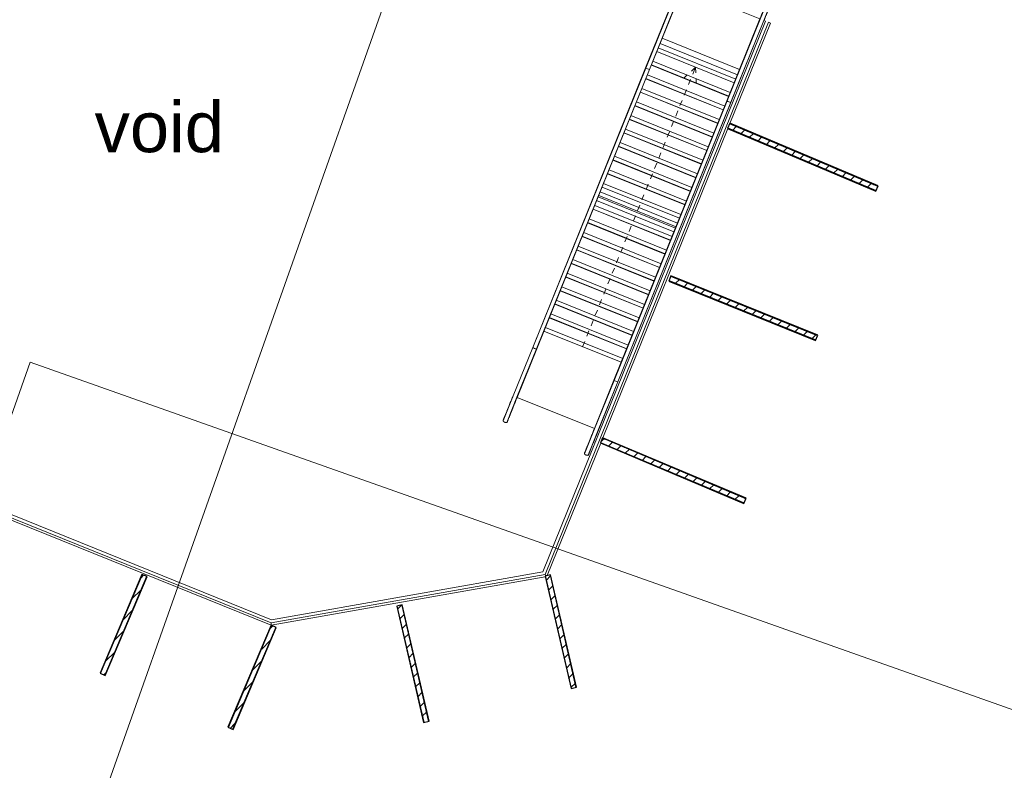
# Model space of a CAD drawing. Header units: millimetres. Extents: x 1512 to 2105, y 794 to 1149.
# Tile 193 of 256: x 1774 to 1791, y 1088 to 1102. Entities that reach past the tile are written whole.
import ezdxf

# ---------------------------------------------------------------- set-up
doc = ezdxf.new("R2010")
doc.units = ezdxf.units.MM
doc.linetypes.add('Dash', pattern=[0.00635, 0.003175, -0.003175])
for name, color, linetype, lineweight in [('A-FLOR', 192, 'Continuous', 9), ('A-FLOR-HRAL', 11, 'Continuous', 9), ('A-GENM', 13, 'Continuous', 9), ('A-WALL', 113, 'Continuous', 9), ('A-WALL-PATT', 111, 'Continuous', 25), ('G-ANNO-SYMB', 111, 'Continuous', 9)]:
    doc.layers.add(name, color=color, linetype=linetype, lineweight=lineweight)
doc.styles.get("Standard").update_dxf_attribs({"font": 'arial.ttf'})
pattern_1 = [(45, (1895.92745, 1080.89862), (-0.212132, 0.212132), []), (135, (1895.92745, 1080.89862), (-0.212132, -0.212132), [])]
pattern_2 = [(0, (1895.92745, 1080.89862), (0, 0.15), []), (90, (1895.92745, 1080.89862), (-0.15, 9e-18), [])]
pattern_3 = [(45, (1895.92745, 1080.89862), (-0.10606602, 0.10606602), [])]

# ---------------------------------------------------------------- blocks, each defined once
blk = doc.blocks.new('Escalator - Escalator-177640-اول')
at = {"layer": 'A-GENM'}
for p, q in [((-0.812, 8.28), (-0.812, 8.28)), ((-0.812, 8.202), (-0.812, 8.271)), ((-0.812, 8.271), (-0.812, 8.202)), ((-0.809, 8.347), (-0.809, 7.867)), ((-0.74, 8.347), (-0.74, 7.867)), ((-0.736, 8.28), (-0.736, 8.28)), ((-0.736, 8.202), (-0.736, 8.271)), ((-0.736, 8.271), (-0.736, 8.202)), ((0.738, 8.28), (0.738, 8.28)), ((0.738, 8.202), (0.738, 8.271)), ((0.738, 8.271), (0.738, 8.202)), ((0.742, 8.347), (0.742, 7.867)), ((0.811, 8.347), (0.811, 7.867)), ((0.815, 8.28), (0.815, 8.28)), ((0.815, 8.202), (0.815, 8.271)), ((0.815, 8.271), (0.815, 8.202)), ((-0.812, 8.145), (-0.812, 8.16)), ((-0.812, 8.16), (-0.812, 8.145)), ((-0.812, 8.082), (-0.812, 8.13)), ((-0.812, 8.13), (-0.812, 8.082)), ((-0.812, 7.978), (-0.812, 8.031)), ((-0.812, 8.031), (-0.812, 7.978)), ((-0.736, 8.145), (-0.736, 8.16)), ((-0.736, 8.16), (-0.736, 8.145)), ((-0.736, 8.082), (-0.736, 8.13)), ((-0.736, 8.13), (-0.736, 8.082)), ((-0.736, 7.978), (-0.736, 8.031)), ((-0.736, 8.031), (-0.736, 7.978)), ((0.738, 8.145), (0.738, 8.16)), ((0.738, 8.16), (0.738, 8.145)), ((0.738, 8.082), (0.738, 8.13)), ((0.738, 8.13), (0.738, 8.082)), ((0.738, 7.978), (0.738, 8.031)), ((0.738, 8.031), (0.738, 7.978)), ((0.815, 8.145), (0.815, 8.16)), ((0.815, 8.16), (0.815, 8.145)), ((0.815, 8.082), (0.815, 8.13)), ((0.815, 8.13), (0.815, 8.082)), ((0.815, 7.978), (0.815, 8.031)), ((0.815, 8.031), (0.815, 7.978)), ((-0.812, 7.867), (-0.812, 7.885)), ((-0.812, 7.885), (-0.812, 7.867)), ((-0.812, 7.867), (-0.812, 6.943)), ((-0.809, 7.867), (-0.809, 6.945)), ((-0.74, 7.867), (-0.74, 6.945)), ((-0.736, 7.867), (-0.736, 7.885)), ((-0.736, 7.885), (-0.736, 7.867)), ((-0.736, 6.943), (-0.736, 7.867)), ((0.739, 7.867), (-0.736, 7.867)), ((0.738, 7.867), (0.738, 7.885)), ((0.738, 7.885), (0.738, 7.867)), ((0.738, 7.867), (0.738, 6.943)), ((0.742, 7.867), (0.742, 6.945)), ((0.811, 7.867), (0.811, 6.945)), ((0.815, 7.867), (0.815, 7.885)), ((0.815, 7.885), (0.815, 7.867)), ((0.815, 6.943), (0.815, 7.867)), ((-0.812, 6.943), (-0.812, 1.61)), ((-0.809, 6.945), (-0.809, 1.612)), ((-0.74, 6.945), (-0.74, 1.612)), ((-0.736, 1.61), (-0.736, 6.943)), ((0.738, 6.943), (0.738, 1.61)), ((0.742, 6.945), (0.742, 1.612)), ((0.811, 6.945), (0.811, 1.612)), ((0.815, 1.61), (0.815, 6.943)), ((0.739, 6.602), (-0.736, 6.602)), ((0.739, 6.532), (-0.736, 6.532)), ((-0.736, 6.348), (0.739, 6.348)), ((0.739, 6.343), (-0.736, 6.343)), ((0.739, 6.274), (-0.736, 6.274)), ((-0.736, 6.089), (0.739, 6.089)), ((0.739, 6.085), (-0.736, 6.085)), ((0.739, 6.015), (-0.736, 6.015)), ((-0.736, 5.831), (0.739, 5.831)), ((0.739, 5.826), (-0.736, 5.826)), ((0.739, 5.756), (-0.736, 5.756)), ((-0.736, 5.572), (0.739, 5.572)), ((0.739, 5.567), (-0.736, 5.567)), ((0.739, 5.497), (-0.736, 5.497)), ((-0.736, 5.313), (0.739, 5.313)), ((0.739, 5.308), (-0.736, 5.308)), ((0.739, 5.238), (-0.736, 5.238)), ((-0.736, 5.054), (0.739, 5.054)), ((0.739, 5.049), (-0.736, 5.049)), ((0.739, 4.979), (-0.736, 4.979)), ((-0.736, 4.795), (0.739, 4.795)), ((0.739, 4.79), (-0.736, 4.79)), ((0.739, 4.721), (-0.736, 4.721)), ((-0.736, 4.536), (0.739, 4.536)), ((0.739, 4.532), (-0.736, 4.532)), ((0.739, 4.462), (-0.736, 4.462)), ((-0.736, 4.278), (0.739, 4.278)), ((0.739, 4.273), (-0.736, 4.273)), ((0.739, 4.203), (-0.736, 4.203)), ((0.739, 4.111), (-0.736, 4.111)), ((0.739, 4.042), (-0.736, 4.042)), ((0.739, 4.014), (-0.736, 4.014)), ((0.739, 3.944), (-0.736, 3.944)), ((0.739, 3.853), (-0.736, 3.853)), ((0.739, 3.783), (-0.736, 3.783)), ((0.739, 3.524), (-0.737, 3.524)), ((-0.736, 3.599), (0.739, 3.599)), ((0.739, 3.594), (-0.736, 3.594)), ((-0.737, 3.34), (0.739, 3.34)), ((0.739, 3.335), (-0.737, 3.335)), ((0.739, 3.265), (-0.737, 3.265)), ((-0.737, 3.081), (0.739, 3.081)), ((0.739, 3.076), (-0.737, 3.076)), ((0.739, 3.006), (-0.737, 3.006)), ((-0.737, 2.822), (0.739, 2.822)), ((0.739, 2.817), (-0.737, 2.817)), ((0.739, 2.747), (-0.737, 2.747)), ((-0.736, 2.563), (0.739, 2.563)), ((0.739, 2.558), (-0.736, 2.558)), ((0.739, 2.489), (-0.736, 2.489)), ((-0.736, 2.304), (0.739, 2.304)), ((0.739, 2.3), (-0.736, 2.3)), ((0.739, 2.23), (-0.736, 2.23)), ((-0.736, 2.046), (0.739, 2.046)), ((0.739, 2.041), (-0.736, 2.041)), ((0.739, 1.971), (-0.736, 1.971)), ((-0.736, 1.787), (0.739, 1.787)), ((0.739, 1.782), (-0.736, 1.782)), ((-0.812, 1.61), (-0.812, 0.05)), ((-0.809, 1.612), (-0.809, 0.05)), ((-0.74, 1.612), (-0.74, 0.05)), ((0.739, 1.712), (-0.736, 1.712)), ((-0.736, 0.05), (-0.736, 1.61)), ((0.738, 1.61), (0.738, 0.05)), ((0.742, 1.612), (0.742, 0.05)), ((0.811, 1.612), (0.811, 0.05)), ((0.815, 0.05), (0.815, 1.61)), ((-0.736, 1.528), (0.739, 1.528)), ((0.739, 1.523), (-0.736, 1.523)), ((0.739, 1.453), (-0.736, 1.453)), ((0.739, 1.269), (-0.737, 1.269)), ((0.739, 1.199), (-0.737, 1.199)), ((0.739, 1.117), (-0.737, 1.117)), ((0.739, 1.015), (-0.736, 1.015)), ((-0.812, 0.05), (-0.812, 0.032)), ((-0.812, 0.032), (-0.812, 0.05)), ((-0.809, 0.05), (-0.809, -0.43)), ((-0.74, 0.05), (-0.74, -0.43)), ((-0.736, 0.05), (-0.736, 0.032)), ((-0.736, 0.032), (-0.736, 0.05)), ((-0.736, 0.05), (0.739, 0.05)), ((0.738, 0.05), (0.738, 0.032)), ((0.738, 0.032), (0.738, 0.05)), ((0.742, 0.05), (0.742, -0.43)), ((0.811, 0.05), (0.811, -0.43)), ((0.815, 0.05), (0.815, 0.032)), ((0.815, 0.032), (0.815, 0.05)), ((-0.812, -0.061), (-0.812, -0.114)), ((-0.812, -0.114), (-0.812, -0.061)), ((-0.812, -0.165), (-0.812, -0.213)), ((-0.812, -0.213), (-0.812, -0.165)), ((-0.736, -0.061), (-0.736, -0.114)), ((-0.736, -0.114), (-0.736, -0.061)), ((-0.736, -0.165), (-0.736, -0.213)), ((-0.736, -0.213), (-0.736, -0.165)), ((0.738, -0.061), (0.738, -0.114)), ((0.738, -0.114), (0.738, -0.061)), ((0.738, -0.165), (0.738, -0.213)), ((0.738, -0.213), (0.738, -0.165)), ((0.815, -0.061), (0.815, -0.114)), ((0.815, -0.114), (0.815, -0.061)), ((0.815, -0.165), (0.815, -0.213)), ((0.815, -0.213), (0.815, -0.165)), ((-0.812, -0.228), (-0.812, -0.243)), ((-0.812, -0.243), (-0.812, -0.228)), ((-0.812, -0.285), (-0.812, -0.354)), ((-0.812, -0.354), (-0.812, -0.285)), ((-0.736, -0.228), (-0.736, -0.243)), ((-0.736, -0.243), (-0.736, -0.228)), ((-0.736, -0.285), (-0.736, -0.354)), ((-0.736, -0.354), (-0.736, -0.285)), ((0.738, -0.228), (0.738, -0.243)), ((0.738, -0.243), (0.738, -0.228)), ((0.738, -0.285), (0.738, -0.354)), ((0.738, -0.354), (0.738, -0.285)), ((0.815, -0.228), (0.815, -0.243)), ((0.815, -0.243), (0.815, -0.228)), ((0.815, -0.285), (0.815, -0.354)), ((0.815, -0.354), (0.815, -0.285)), ((-0.812, -0.363), (-0.812, -0.363)), ((-0.736, -0.363), (-0.736, -0.363)), ((0.738, -0.363), (0.738, -0.363)), ((0.815, -0.363), (0.815, -0.363))]:
    blk.add_line(p, q, dxfattribs=at)
at = {"layer": 'A-GENM', "linetype": 'Dash'}
for p, q in [((0.001, 6.602), (0.001, 1.269)), ((0.001, 1.269), (-0.117, 1.523)), ((0.001, 1.269), (0.12, 1.523))]:
    blk.add_line(p, q, dxfattribs=at)
at = {"layer": 'A-GENM', "flags": 128}
for points in [[(-0.812, 8.34), (-0.812, 8.341), (-0.812, 8.341), (-0.812, 8.341), (-0.812, 8.342), (-0.812, 8.342), (-0.812, 8.342), (-0.812, 8.343), (-0.812, 8.343), (-0.812, 8.343), (-0.812, 8.344), (-0.811, 8.344), (-0.811, 8.344), (-0.811, 8.345), (-0.811, 8.345), (-0.811, 8.345), (-0.811, 8.346), (-0.81, 8.346), (-0.81, 8.346), (-0.81, 8.346), (-0.81, 8.347), (-0.809, 8.347), (-0.809, 8.347), (-0.809, 8.347), (-0.809, 8.347)], [(-0.812, 8.323), (-0.812, 8.325), (-0.812, 8.33), (-0.812, 8.333), (-0.812, 8.336), (-0.812, 8.338), (-0.812, 8.34), (-0.812, 8.34), (-0.812, 8.34)], [(-0.812, 8.34), (-0.812, 8.34), (-0.812, 8.339), (-0.812, 8.337), (-0.812, 8.334), (-0.812, 8.331), (-0.812, 8.327), (-0.812, 8.322), (-0.812, 8.316), (-0.812, 8.31), (-0.812, 8.303), (-0.812, 8.295), (-0.812, 8.287), (-0.812, 8.278), (-0.812, 8.268), (-0.812, 8.258), (-0.812, 8.247), (-0.812, 8.235), (-0.812, 8.223), (-0.812, 8.21), (-0.812, 8.197), (-0.812, 8.183), (-0.812, 8.169), (-0.812, 8.154), (-0.812, 8.138), (-0.812, 8.123), (-0.812, 8.107), (-0.812, 8.09), (-0.812, 8.073), (-0.812, 8.056), (-0.812, 8.038), (-0.812, 8.021), (-0.812, 8.003), (-0.812, 7.984), (-0.812, 7.966), (-0.812, 7.947), (-0.812, 7.929), (-0.812, 7.91), (-0.812, 7.891), (-0.812, 7.872), (-0.812, 7.867)], [(-0.809, 8.347), (-0.806, 8.349), (-0.803, 8.35), (-0.801, 8.351), (-0.798, 8.352), (-0.795, 8.353), (-0.792, 8.354), (-0.789, 8.354), (-0.786, 8.355), (-0.783, 8.355), (-0.781, 8.356), (-0.778, 8.356), (-0.775, 8.356), (-0.772, 8.356), (-0.769, 8.356), (-0.766, 8.356), (-0.763, 8.355), (-0.76, 8.355), (-0.757, 8.354), (-0.754, 8.353), (-0.751, 8.352), (-0.748, 8.351), (-0.746, 8.35), (-0.743, 8.349), (-0.74, 8.348), (-0.74, 8.347)], [(-0.74, 8.347), (-0.739, 8.347), (-0.739, 8.347), (-0.739, 8.347), (-0.739, 8.346), (-0.738, 8.346), (-0.738, 8.346), (-0.738, 8.346), (-0.738, 8.345), (-0.737, 8.345), (-0.737, 8.345), (-0.737, 8.344), (-0.737, 8.344), (-0.737, 8.344), (-0.737, 8.343), (-0.737, 8.343), (-0.736, 8.343), (-0.736, 8.342), (-0.736, 8.342), (-0.736, 8.342), (-0.736, 8.341), (-0.736, 8.341), (-0.736, 8.341), (-0.736, 8.34), (-0.736, 8.34)], [(-0.736, 7.867), (-0.736, 7.886), (-0.736, 7.905), (-0.736, 7.924), (-0.736, 7.942), (-0.736, 7.961), (-0.736, 7.979), (-0.736, 7.998), (-0.736, 8.016), (-0.736, 8.034), (-0.736, 8.051), (-0.736, 8.069), (-0.736, 8.086), (-0.736, 8.102), (-0.736, 8.118), (-0.736, 8.134), (-0.736, 8.15), (-0.736, 8.165), (-0.736, 8.179), (-0.736, 8.193), (-0.736, 8.207), (-0.736, 8.219), (-0.736, 8.232), (-0.736, 8.244), (-0.736, 8.255), (-0.736, 8.265), (-0.736, 8.275), (-0.736, 8.284), (-0.736, 8.293), (-0.736, 8.301), (-0.736, 8.308), (-0.736, 8.315), (-0.736, 8.32), (-0.736, 8.325), (-0.736, 8.33), (-0.736, 8.333), (-0.736, 8.336), (-0.736, 8.338), (-0.736, 8.34), (-0.736, 8.34), (-0.736, 8.34)], [(-0.736, 8.34), (-0.736, 8.34), (-0.736, 8.339), (-0.736, 8.337), (-0.736, 8.334), (-0.736, 8.331), (-0.736, 8.327), (-0.736, 8.323)], [(0.738, 8.34), (0.738, 8.341), (0.739, 8.341), (0.739, 8.341), (0.739, 8.342), (0.739, 8.342), (0.739, 8.342), (0.739, 8.343), (0.739, 8.343), (0.739, 8.343), (0.739, 8.344), (0.739, 8.344), (0.74, 8.344), (0.74, 8.345), (0.74, 8.345), (0.74, 8.345), (0.74, 8.346), (0.74, 8.346), (0.741, 8.346), (0.741, 8.346), (0.741, 8.347), (0.741, 8.347), (0.742, 8.347), (0.742, 8.347), (0.742, 8.347)], [(0.738, 8.323), (0.738, 8.325), (0.738, 8.33), (0.738, 8.333), (0.738, 8.336), (0.738, 8.338), (0.738, 8.34), (0.738, 8.34), (0.738, 8.34)], [(0.738, 8.34), (0.738, 8.34), (0.738, 8.339), (0.738, 8.337), (0.738, 8.334), (0.738, 8.331), (0.738, 8.327), (0.738, 8.322), (0.738, 8.316), (0.738, 8.31), (0.738, 8.303), (0.738, 8.295), (0.738, 8.287), (0.738, 8.278), (0.738, 8.268), (0.738, 8.258), (0.738, 8.247), (0.738, 8.235), (0.738, 8.223), (0.738, 8.21), (0.738, 8.197), (0.738, 8.183), (0.738, 8.169), (0.738, 8.154), (0.738, 8.138), (0.738, 8.123), (0.738, 8.107), (0.738, 8.09), (0.738, 8.073), (0.738, 8.056), (0.738, 8.038), (0.738, 8.021), (0.738, 8.003), (0.738, 7.984), (0.738, 7.966), (0.738, 7.947), (0.738, 7.929), (0.738, 7.91), (0.738, 7.891), (0.738, 7.872), (0.738, 7.867)], [(0.742, 8.347), (0.745, 8.349), (0.747, 8.35), (0.75, 8.351), (0.753, 8.352), (0.756, 8.353), (0.759, 8.354), (0.761, 8.354), (0.764, 8.355), (0.767, 8.355), (0.77, 8.356), (0.773, 8.356), (0.776, 8.356), (0.779, 8.356), (0.782, 8.356), (0.785, 8.356), (0.788, 8.355), (0.791, 8.355), (0.794, 8.354), (0.797, 8.353), (0.8, 8.352), (0.802, 8.351), (0.805, 8.35), (0.808, 8.349), (0.81, 8.348), (0.811, 8.347)], [(0.811, 8.347), (0.811, 8.347), (0.812, 8.347), (0.812, 8.347), (0.812, 8.346), (0.812, 8.346), (0.813, 8.346), (0.813, 8.346), (0.813, 8.345), (0.813, 8.345), (0.813, 8.345), (0.814, 8.344), (0.814, 8.344), (0.814, 8.344), (0.814, 8.343), (0.814, 8.343), (0.814, 8.343), (0.814, 8.342), (0.815, 8.342), (0.815, 8.342), (0.815, 8.341), (0.815, 8.341), (0.815, 8.341), (0.815, 8.34), (0.815, 8.34)], [(0.815, 7.867), (0.815, 7.886), (0.815, 7.905), (0.815, 7.924), (0.815, 7.942), (0.815, 7.961), (0.815, 7.979), (0.815, 7.998), (0.815, 8.016), (0.815, 8.034), (0.815, 8.051), (0.815, 8.069), (0.815, 8.086), (0.815, 8.102), (0.815, 8.118), (0.815, 8.134), (0.815, 8.15), (0.815, 8.165), (0.815, 8.179), (0.815, 8.193), (0.815, 8.207), (0.815, 8.219), (0.815, 8.232), (0.815, 8.244), (0.815, 8.255), (0.815, 8.265), (0.815, 8.275), (0.815, 8.284), (0.815, 8.293), (0.815, 8.301), (0.815, 8.308), (0.815, 8.315), (0.815, 8.32), (0.815, 8.325), (0.815, 8.33), (0.815, 8.333), (0.815, 8.336), (0.815, 8.338), (0.815, 8.34), (0.815, 8.34), (0.815, 8.34)], [(0.815, 8.34), (0.815, 8.34), (0.815, 8.339), (0.815, 8.337), (0.815, 8.334), (0.815, 8.331), (0.815, 8.327), (0.815, 8.323)], [(-0.812, 0.05), (-0.812, 0.031), (-0.812, 0.012), (-0.812, -0.007), (-0.812, -0.025), (-0.812, -0.044), (-0.812, -0.063), (-0.812, -0.081), (-0.812, -0.099), (-0.812, -0.117), (-0.812, -0.134), (-0.812, -0.152), (-0.812, -0.169), (-0.812, -0.185), (-0.812, -0.201), (-0.812, -0.217), (-0.812, -0.233), (-0.812, -0.248), (-0.812, -0.262), (-0.812, -0.276), (-0.812, -0.29), (-0.812, -0.302), (-0.812, -0.315), (-0.812, -0.327), (-0.812, -0.338), (-0.812, -0.348), (-0.812, -0.358), (-0.812, -0.367), (-0.812, -0.376), (-0.812, -0.384), (-0.812, -0.391), (-0.812, -0.398), (-0.812, -0.403), (-0.812, -0.409), (-0.812, -0.413), (-0.812, -0.416), (-0.812, -0.419), (-0.812, -0.421), (-0.812, -0.423), (-0.812, -0.423), (-0.812, -0.423)], [(-0.736, -0.423), (-0.736, -0.423), (-0.736, -0.422), (-0.736, -0.42), (-0.736, -0.417), (-0.736, -0.414), (-0.736, -0.41), (-0.736, -0.405), (-0.736, -0.399), (-0.736, -0.393), (-0.736, -0.386), (-0.736, -0.378), (-0.736, -0.37), (-0.736, -0.361), (-0.736, -0.351), (-0.736, -0.341), (-0.736, -0.33), (-0.736, -0.318), (-0.736, -0.306), (-0.736, -0.293), (-0.736, -0.28), (-0.736, -0.266), (-0.736, -0.252), (-0.736, -0.237), (-0.736, -0.221), (-0.736, -0.206), (-0.736, -0.19), (-0.736, -0.173), (-0.736, -0.156), (-0.736, -0.139), (-0.736, -0.122), (-0.736, -0.104), (-0.736, -0.086), (-0.736, -0.067), (-0.736, -0.049), (-0.736, -0.03), (-0.736, -0.012), (-0.736, 0.007), (-0.736, 0.026), (-0.736, 0.045), (-0.736, 0.05)], [(0.738, 0.05), (0.738, 0.031), (0.738, 0.012), (0.738, -0.007), (0.738, -0.025), (0.738, -0.044), (0.738, -0.063), (0.738, -0.081), (0.738, -0.099), (0.738, -0.117), (0.738, -0.134), (0.738, -0.152), (0.738, -0.169), (0.738, -0.185), (0.738, -0.201), (0.738, -0.217), (0.738, -0.233), (0.738, -0.248), (0.738, -0.262), (0.738, -0.276), (0.738, -0.29), (0.738, -0.302), (0.738, -0.315), (0.738, -0.327), (0.738, -0.338), (0.738, -0.348), (0.738, -0.358), (0.738, -0.367), (0.738, -0.376), (0.738, -0.384), (0.738, -0.391), (0.738, -0.398), (0.738, -0.403), (0.738, -0.409), (0.738, -0.413), (0.738, -0.416), (0.738, -0.419), (0.738, -0.421), (0.738, -0.423), (0.738, -0.423), (0.738, -0.423)], [(0.815, -0.423), (0.815, -0.423), (0.815, -0.422), (0.815, -0.42), (0.815, -0.417), (0.815, -0.414), (0.815, -0.41), (0.815, -0.405), (0.815, -0.399), (0.815, -0.393), (0.815, -0.386), (0.815, -0.378), (0.815, -0.37), (0.815, -0.361), (0.815, -0.351), (0.815, -0.341), (0.815, -0.33), (0.815, -0.318), (0.815, -0.306), (0.815, -0.293), (0.815, -0.28), (0.815, -0.266), (0.815, -0.252), (0.815, -0.237), (0.815, -0.221), (0.815, -0.206), (0.815, -0.19), (0.815, -0.173), (0.815, -0.156), (0.815, -0.139), (0.815, -0.122), (0.815, -0.104), (0.815, -0.086), (0.815, -0.067), (0.815, -0.049), (0.815, -0.03), (0.815, -0.012), (0.815, 0.007), (0.815, 0.026), (0.815, 0.045), (0.815, 0.05)], [(-0.812, -0.423), (-0.812, -0.423), (-0.812, -0.422), (-0.812, -0.42), (-0.812, -0.417), (-0.812, -0.414), (-0.812, -0.41), (-0.812, -0.406)], [(-0.809, -0.43), (-0.809, -0.43), (-0.809, -0.43), (-0.81, -0.43), (-0.81, -0.43), (-0.81, -0.429), (-0.81, -0.429), (-0.811, -0.429), (-0.811, -0.428), (-0.811, -0.428), (-0.811, -0.428), (-0.811, -0.427), (-0.811, -0.427), (-0.812, -0.427), (-0.812, -0.426), (-0.812, -0.426), (-0.812, -0.426), (-0.812, -0.425), (-0.812, -0.425), (-0.812, -0.425), (-0.812, -0.424), (-0.812, -0.424), (-0.812, -0.424), (-0.812, -0.423), (-0.812, -0.423)], [(-0.74, -0.43), (-0.742, -0.432), (-0.745, -0.433), (-0.748, -0.434), (-0.751, -0.435), (-0.753, -0.436), (-0.756, -0.437), (-0.759, -0.437), (-0.762, -0.438), (-0.765, -0.438), (-0.768, -0.439), (-0.771, -0.439), (-0.774, -0.439), (-0.777, -0.439), (-0.78, -0.439), (-0.783, -0.439), (-0.786, -0.438), (-0.789, -0.438), (-0.791, -0.437), (-0.794, -0.436), (-0.797, -0.435), (-0.8, -0.434), (-0.803, -0.433), (-0.805, -0.432), (-0.808, -0.431), (-0.809, -0.43)], [(-0.736, -0.423), (-0.736, -0.424), (-0.736, -0.424), (-0.736, -0.424), (-0.736, -0.425), (-0.736, -0.425), (-0.736, -0.425), (-0.736, -0.426), (-0.737, -0.426), (-0.737, -0.426), (-0.737, -0.427), (-0.737, -0.427), (-0.737, -0.427), (-0.737, -0.428), (-0.737, -0.428), (-0.738, -0.428), (-0.738, -0.429), (-0.738, -0.429), (-0.738, -0.429), (-0.739, -0.43), (-0.739, -0.43), (-0.739, -0.43), (-0.739, -0.43), (-0.74, -0.43), (-0.74, -0.43)], [(-0.736, -0.406), (-0.736, -0.409), (-0.736, -0.413), (-0.736, -0.416), (-0.736, -0.419), (-0.736, -0.421), (-0.736, -0.423), (-0.736, -0.423), (-0.736, -0.423)], [(0.738, -0.423), (0.738, -0.423), (0.738, -0.422), (0.738, -0.42), (0.738, -0.417), (0.738, -0.414), (0.738, -0.41), (0.738, -0.406)], [(0.742, -0.43), (0.742, -0.43), (0.741, -0.43), (0.741, -0.43), (0.741, -0.43), (0.741, -0.429), (0.74, -0.429), (0.74, -0.429), (0.74, -0.428), (0.74, -0.428), (0.74, -0.428), (0.74, -0.427), (0.739, -0.427), (0.739, -0.427), (0.739, -0.426), (0.739, -0.426), (0.739, -0.426), (0.739, -0.425), (0.739, -0.425), (0.739, -0.425), (0.739, -0.424), (0.739, -0.424), (0.738, -0.424), (0.738, -0.423), (0.738, -0.423)], [(0.811, -0.43), (0.808, -0.432), (0.806, -0.433), (0.803, -0.434), (0.8, -0.435), (0.797, -0.436), (0.795, -0.437), (0.792, -0.437), (0.789, -0.438), (0.786, -0.438), (0.783, -0.439), (0.78, -0.439), (0.777, -0.439), (0.774, -0.439), (0.771, -0.439), (0.768, -0.439), (0.765, -0.438), (0.762, -0.438), (0.759, -0.437), (0.756, -0.436), (0.754, -0.435), (0.751, -0.434), (0.748, -0.433), (0.745, -0.432), (0.743, -0.431), (0.742, -0.43)], [(0.815, -0.423), (0.815, -0.424), (0.815, -0.424), (0.815, -0.424), (0.815, -0.425), (0.815, -0.425), (0.814, -0.425), (0.814, -0.426), (0.814, -0.426), (0.814, -0.426), (0.814, -0.427), (0.814, -0.427), (0.814, -0.427), (0.813, -0.428), (0.813, -0.428), (0.813, -0.428), (0.813, -0.429), (0.813, -0.429), (0.812, -0.429), (0.812, -0.43), (0.812, -0.43), (0.812, -0.43), (0.811, -0.43), (0.811, -0.43), (0.811, -0.43)], [(0.815, -0.406), (0.815, -0.409), (0.815, -0.413), (0.815, -0.416), (0.815, -0.419), (0.815, -0.421), (0.815, -0.423), (0.815, -0.423), (0.815, -0.423)]]:
    blk.add_lwpolyline(points, dxfattribs=at)
at = {"layer": 'A-GENM'}
for points in [[(-0.809, 6.945), (-0.809, 6.945), (-0.81, 6.945), (-0.811, 6.944), (-0.812, 6.943), (-0.812, 6.943), (-0.812, 6.943)], [(-0.74, 6.945), (-0.75, 6.947), (-0.774, 6.949), (-0.798, 6.947), (-0.809, 6.945)], [(-0.736, 6.943), (-0.736, 6.943), (-0.736, 6.943), (-0.737, 6.944), (-0.738, 6.945), (-0.739, 6.945), (-0.74, 6.945)], [(0.742, 6.945), (0.741, 6.945), (0.74, 6.945), (0.739, 6.944), (0.739, 6.943), (0.738, 6.943), (0.738, 6.943)], [(0.811, 6.945), (0.801, 6.947), (0.777, 6.949), (0.753, 6.947), (0.742, 6.945)], [(0.815, 6.943), (0.815, 6.943), (0.815, 6.943), (0.814, 6.944), (0.813, 6.945), (0.812, 6.945), (0.811, 6.945)], [(-0.809, 1.612), (-0.809, 1.612), (-0.81, 1.612), (-0.811, 1.611), (-0.812, 1.61), (-0.812, 1.61), (-0.812, 1.61)], [(-0.74, 1.612), (-0.75, 1.614), (-0.774, 1.616), (-0.798, 1.614), (-0.809, 1.612)], [(-0.736, 1.61), (-0.736, 1.61), (-0.736, 1.61), (-0.737, 1.611), (-0.738, 1.612), (-0.739, 1.612), (-0.74, 1.612)], [(0.742, 1.612), (0.741, 1.612), (0.74, 1.612), (0.739, 1.611), (0.739, 1.61), (0.738, 1.61), (0.738, 1.61)], [(0.811, 1.612), (0.801, 1.614), (0.777, 1.616), (0.753, 1.614), (0.742, 1.612)], [(0.815, 1.61), (0.815, 1.61), (0.815, 1.61), (0.814, 1.611), (0.813, 1.612), (0.812, 1.612), (0.811, 1.612)]]:
    blk.add_open_spline(points, degree=3, dxfattribs=at)
blk = doc.blocks.new('Railing - Railing-185932-اول')
at = {"layer": 'A-FLOR-HRAL'}
for p, q in [((-108.682, 20.723), (-112.63, 10.95)), ((-109.361, 18.934), (-108.645, 20.708)), ((-108.682, 20.723), (-108.645, 20.708)), ((-111.609, 13.371), (-109.399, 18.842)), ((-117.474, 10.096), (-130.506, 15.361)), ((-128.946, 14.688), (-117.478, 10.055)), ((-112.593, 10.935), (-111.646, 13.278)), ((-117.478, 10.055), (-112.628, 10.91)), ((-112.63, 10.95), (-117.474, 10.096))]:
    blk.add_line(p, q, dxfattribs=at)
for points, knots in [([(-112.63, 10.95), (-112.63, 10.95), (-112.63, 10.95), (-112.628, 10.948), (-112.627, 10.947), (-112.626, 10.945), (-112.624, 10.943), (-112.623, 10.941), (-112.621, 10.939), (-112.619, 10.937), (-112.618, 10.935), (-112.616, 10.933), (-112.614, 10.931), (-112.614, 10.93), (-112.613, 10.93)], [0, 0, 0, 0, 0.0833333, 0.1666667, 0.2083333, 0.25, 0.2916667, 0.3333333, 0.375, 0.4166667, 0.4583333, 0.5, 0.5416667, 0.5480891, 0.5480891, 0.5480891, 0.5480891]), ([(-117.474, 10.096), (-117.474, 10.096), (-117.474, 10.095), (-117.474, 10.09), (-117.475, 10.086), (-117.475, 10.081), (-117.476, 10.076), (-117.477, 10.07), (-117.477, 10.065), (-117.478, 10.061), (-117.478, 10.057), (-117.478, 10.055), (-117.478, 10.055), (-117.478, 10.055)], [0, 0, 0, 0, 0.166667, 0.25, 0.333333, 0.416667, 0.5, 0.583333, 0.666667, 0.75, 0.833333, 0.916667, 1, 1, 1, 1])]:
    blk.add_open_spline(points, degree=3, knots=knots, dxfattribs=at)

msp = doc.modelspace()

# ---------------------------------------------------------------- hatches: boundary and pattern name
at = {"layer": 'A-WALL-PATT', "lineweight": 9}
h = msp.add_hatch(dxfattribs=at)
h.set_pattern_fill('FP_4', color=256, style=0, pattern_type=2)
h.set_pattern_definition(pattern_3)
h.paths.add_polyline_path([(1789.151, 1098.643), (1789.182, 1098.716), (1786.557, 1099.826), (1786.526, 1099.752)], flags=0)
h = msp.add_hatch(dxfattribs=at)
h.set_pattern_fill('FP_3', color=256, style=0, pattern_type=2)
h.set_pattern_definition(pattern_2)
h.paths.add_polyline_path([(1789.182, 1098.716), (1789.186, 1098.726), (1786.561, 1099.835), (1786.557, 1099.826), (1786.683, 1099.773)], flags=0)
h = msp.add_hatch(dxfattribs=at)
h.set_pattern_fill('FP_2', color=256, style=0, pattern_type=2)
h.set_pattern_definition(pattern_1)
h.paths.add_polyline_path([(1789.147, 1098.634), (1789.151, 1098.643), (1786.526, 1099.752), (1786.522, 1099.743)], flags=0)
h = msp.add_hatch(dxfattribs=at)
h.set_pattern_fill('FP_2', color=256, style=0, pattern_type=2)
h.set_pattern_definition(pattern_1)
h.paths.add_polyline_path([(1788.08, 1095.994), (1788.084, 1096.003), (1785.488, 1097.052), (1785.484, 1097.042), (1786.464, 1096.646)], flags=0)
h = msp.add_hatch(dxfattribs=at)
h.set_pattern_fill('FP_4', color=256, style=0, pattern_type=2)
h.set_pattern_definition(pattern_3)
h.paths.add_polyline_path([(1788.084, 1096.003), (1788.114, 1096.077), (1785.518, 1097.126), (1785.488, 1097.052), (1786.464, 1096.657)], flags=0)
h = msp.add_hatch(dxfattribs=at)
h.set_pattern_fill('FP_3', color=256, style=0, pattern_type=2)
h.set_pattern_definition(pattern_2)
h.paths.add_polyline_path([(1788.114, 1096.077), (1788.118, 1096.086), (1785.522, 1097.135), (1785.518, 1097.126), (1786.464, 1096.743)], flags=0)
h = msp.add_hatch(dxfattribs=at)
h.set_pattern_fill('FP_2', color=256, style=0, pattern_type=2)
h.set_pattern_definition(pattern_1)
h.paths.add_polyline_path([(1786.811, 1093.108), (1786.815, 1093.117), (1784.278, 1094.189), (1784.274, 1094.18), (1786.464, 1093.254)], flags=0)
h = msp.add_hatch(dxfattribs=at)
h.set_pattern_fill('FP_4', color=256, style=0, pattern_type=2)
h.set_pattern_definition(pattern_3)
h.paths.add_polyline_path([(1786.815, 1093.117), (1786.846, 1093.191), (1784.309, 1094.263), (1784.278, 1094.189), (1786.464, 1093.265)], flags=0)
h = msp.add_hatch(dxfattribs=at)
h.set_pattern_fill('FP_3', color=256, style=0, pattern_type=2)
h.set_pattern_definition(pattern_2)
h.paths.add_polyline_path([(1786.846, 1093.191), (1786.85, 1093.2), (1784.313, 1094.272), (1784.309, 1094.263), (1786.464, 1093.352)], flags=0)
h = msp.add_hatch(dxfattribs=at)
h.set_pattern_fill('FP_2', color=256, style=0, pattern_type=2)
h.set_pattern_definition(pattern_1)
h.paths.add_polyline_path([(1775.433, 1090.1), (1776.173, 1091.85), (1776.163, 1091.854), (1775.424, 1090.104)], flags=0)
h = msp.add_hatch(dxfattribs=at)
h.set_pattern_fill('FP_4', color=256, style=0, pattern_type=2)
h.set_pattern_definition(pattern_3)
h.paths.add_polyline_path([(1775.507, 1090.069), (1776.246, 1091.819), (1776.173, 1091.85), (1775.433, 1090.1)], flags=0)
h = msp.add_hatch(dxfattribs=at)
h.set_pattern_fill('FP_3', color=256, style=0, pattern_type=2)
h.set_pattern_definition(pattern_2)
h.paths.add_polyline_path([(1775.516, 1090.065), (1776.256, 1091.815), (1776.246, 1091.819), (1775.507, 1090.069)], flags=0)
h = msp.add_hatch(dxfattribs=at)
h.set_pattern_fill('FP_2', color=256, style=0, pattern_type=2)
h.set_pattern_definition(pattern_1)
h.paths.add_polyline_path([(1783.755, 1089.835), (1783.765, 1089.837), (1783.305, 1091.827), (1783.296, 1091.824), (1783.395, 1091.391)], flags=0)
h = msp.add_hatch(dxfattribs=at)
h.set_pattern_fill('FP_4', color=256, style=0, pattern_type=2)
h.set_pattern_definition(pattern_3)
h.paths.add_polyline_path([(1783.765, 1089.837), (1783.842, 1089.855), (1783.383, 1091.845), (1783.305, 1091.827), (1783.406, 1091.391)], flags=0)
h = msp.add_hatch(dxfattribs=at)
h.set_pattern_fill('FP_3', color=256, style=0, pattern_type=2)
h.set_pattern_definition(pattern_2)
h.paths.add_polyline_path([(1783.842, 1089.855), (1783.852, 1089.858), (1783.393, 1091.847), (1783.383, 1091.845), (1783.488, 1091.391)], flags=0)
h = msp.add_hatch(dxfattribs=at)
h.set_pattern_fill('FP_2', color=256, style=0, pattern_type=2)
h.set_pattern_definition(pattern_1)
h.paths.add_polyline_path([(1781.148, 1089.233), (1781.157, 1089.236), (1780.682, 1091.294), (1780.673, 1091.291)], flags=0)
h = msp.add_hatch(dxfattribs=at)
h.set_pattern_fill('FP_4', color=256, style=0, pattern_type=2)
h.set_pattern_definition(pattern_3)
h.paths.add_polyline_path([(1781.157, 1089.236), (1781.235, 1089.254), (1780.76, 1091.312), (1780.682, 1091.294)], flags=0)
h = msp.add_hatch(dxfattribs=at)
h.set_pattern_fill('FP_3', color=256, style=0, pattern_type=2)
h.set_pattern_definition(pattern_2)
h.paths.add_polyline_path([(1781.235, 1089.254), (1781.245, 1089.256), (1780.77, 1091.314), (1780.76, 1091.312)], flags=0)
h = msp.add_hatch(dxfattribs=at)
h.set_pattern_fill('FP_2', color=256, style=0, pattern_type=2)
h.set_pattern_definition(pattern_1)
h.paths.add_polyline_path([(1777.695, 1089.144), (1778.459, 1090.949), (1778.449, 1090.953), (1777.686, 1089.148)], flags=0)
h = msp.add_hatch(dxfattribs=at)
h.set_pattern_fill('FP_4', color=256, style=0, pattern_type=2)
h.set_pattern_definition(pattern_3)
h.paths.add_polyline_path([(1777.769, 1089.113), (1778.532, 1090.918), (1778.459, 1090.949), (1777.695, 1089.144)], flags=0)
h = msp.add_hatch(dxfattribs=at)
h.set_pattern_fill('FP_3', color=256, style=0, pattern_type=2)
h.set_pattern_definition(pattern_2)
h.paths.add_polyline_path([(1777.778, 1089.109), (1778.541, 1090.914), (1778.532, 1090.918), (1777.769, 1089.113)], flags=0)

# ---------------------------------------------------------------- linework, layer by layer
at = {"layer": 'A-FLOR'}
for p, q in [((1787.195, 1101.642), (1783.258, 1091.898)), ((1787.167, 1101.653), (1787.195, 1101.642)), ((1778.46, 1091.052), (1765.493, 1096.29)), ((1783.258, 1091.898), (1778.46, 1091.052))]:
    msp.add_line(p, q, dxfattribs=at)
at = {"layer": 'A-WALL', "lineweight": 25}
for p, q in [((1786.561, 1099.835), (1786.522, 1099.743)), ((1789.186, 1098.726), (1786.561, 1099.835)), ((1786.522, 1099.743), (1789.147, 1098.634)), ((1789.147, 1098.634), (1789.186, 1098.726)), ((1785.522, 1097.135), (1785.484, 1097.042)), ((1785.484, 1097.042), (1788.08, 1095.994)), ((1788.118, 1096.086), (1785.522, 1097.135)), ((1788.08, 1095.994), (1788.118, 1096.086)), ((1784.313, 1094.272), (1784.274, 1094.18)), ((1786.85, 1093.2), (1784.313, 1094.272)), ((1784.274, 1094.18), (1786.811, 1093.108)), ((1786.811, 1093.108), (1786.85, 1093.2)), ((1776.163, 1091.854), (1775.424, 1090.104)), ((1775.516, 1090.065), (1776.256, 1091.815)), ((1776.256, 1091.815), (1776.163, 1091.854)), ((1783.393, 1091.847), (1783.296, 1091.824)), ((1783.296, 1091.824), (1783.755, 1089.835)), ((1783.852, 1089.858), (1783.393, 1091.847)), ((1780.77, 1091.314), (1780.673, 1091.291)), ((1780.673, 1091.291), (1781.148, 1089.233)), ((1781.245, 1089.256), (1780.77, 1091.314)), ((1778.449, 1090.953), (1777.686, 1089.148)), ((1777.778, 1089.109), (1778.541, 1090.914)), ((1778.541, 1090.914), (1778.449, 1090.953)), ((1775.424, 1090.104), (1775.516, 1090.065)), ((1783.755, 1089.835), (1783.852, 1089.858)), ((1777.686, 1089.148), (1777.778, 1089.109)), ((1781.148, 1089.233), (1781.245, 1089.256))]:
    msp.add_line(p, q, dxfattribs=at)
at = {"layer": 'A-WALL'}
for p, q in [((1789.182, 1098.716), (1786.557, 1099.826)), ((1789.151, 1098.643), (1786.526, 1099.752)), ((1788.084, 1096.003), (1785.488, 1097.052)), ((1788.114, 1096.077), (1785.518, 1097.126)), ((1786.815, 1093.117), (1784.278, 1094.189)), ((1786.846, 1093.191), (1784.309, 1094.263)), ((1775.433, 1090.1), (1776.173, 1091.85)), ((1775.507, 1090.069), (1776.246, 1091.819)), ((1783.765, 1089.837), (1783.305, 1091.827)), ((1783.842, 1089.855), (1783.383, 1091.845)), ((1781.157, 1089.236), (1780.682, 1091.294)), ((1781.235, 1089.254), (1780.76, 1091.312)), ((1777.695, 1089.144), (1778.459, 1090.949)), ((1777.769, 1089.113), (1778.532, 1090.918))]:
    msp.add_line(p, q, dxfattribs=at)
at = {"layer": 'G-ANNO-SYMB', "color": 1}
for p, q in [((1791.302, 1132.598), (1759.052, 1041.502)), ((1766.562, 1074.064), (1774.19, 1095.609)), ((1774.19, 1095.609), (1814.778, 1081.24))]:
    msp.add_line(p, q, dxfattribs=at)

# ---------------------------------------------------------------- block references
at = {"layer": 'A-FLOR-HRAL'}
msp.add_blockref('Railing - Railing-185932-اول', (1895.927, 1080.899), dxfattribs=at)
at = {"layer": 'A-GENM', "rotation": 157.9999999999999}
msp.add_blockref('Escalator - Escalator-177640-اول', (1786.433, 1102.003), dxfattribs=at)

# ---------------------------------------------------------------- texts
at = {"insert": (1775.329, 1100.216), "char_height": 0.8924, "attachment_point": 1}
msp.add_mtext_dynamic_manual_height_columns('void', width=2.38533, gutter_width=4.462, heights=[0], dxfattribs=at)

doc.saveas('drawing.dxf')
